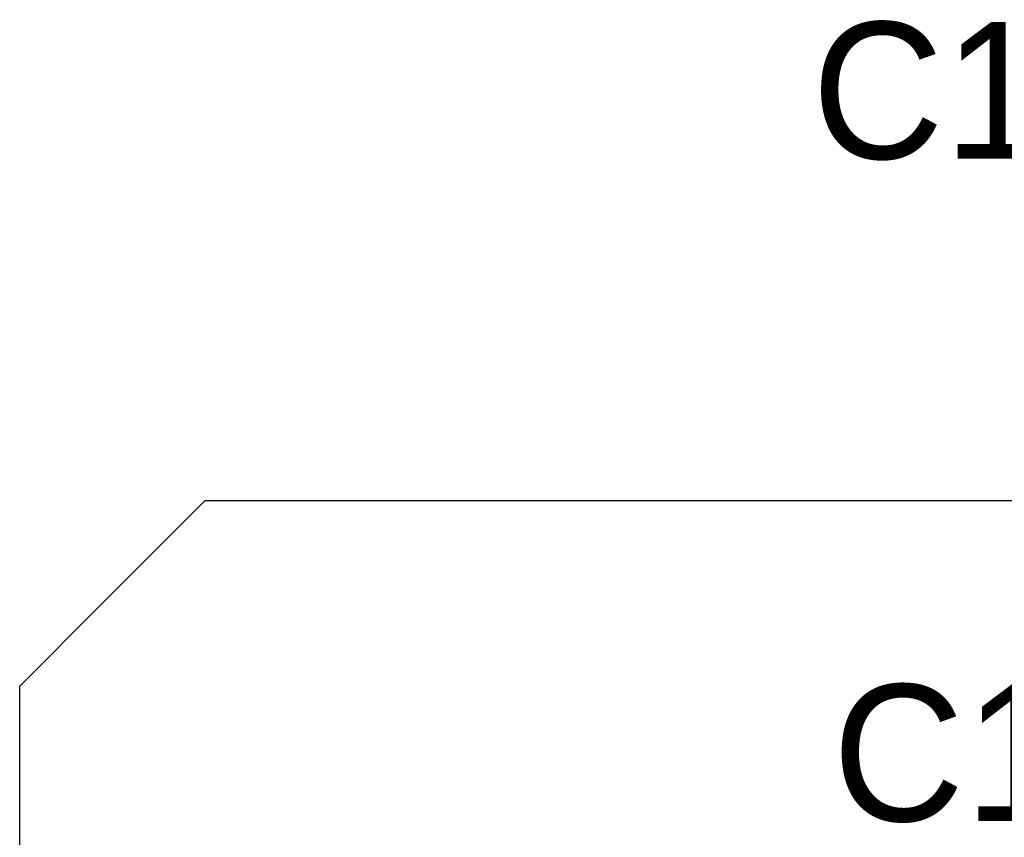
# Model space of a CAD drawing. Header units: millimetres. Extents: x 138 to 555, y 26 to 334.
# Tile 126 of 202: x 172.37 to 178.86, y 146.83 to 152.21. Entities that reach past the tile are written whole.
import ezdxf

# ---------------------------------------------------------------- set-up
doc = ezdxf.new("R2010")
doc.units = ezdxf.units.MM
doc.layers.add('MidLayer1', color=16, linetype='Continuous')
doc.layers.add('TopOverlay', color=2, linetype='Continuous')

msp = doc.modelspace()

# ---------------------------------------------------------------- linework, layer by layer
at = {"layer": 'MidLayer1'}
for p, q in [((172.9123, 148.3621), (173.5962, 149.046)), ((173.5962, 149.046), (178.9499, 149.046)), ((172.3735, 147.8233), (172.9123, 148.3621)), ((172.3735, 146.3158), (172.3735, 147.8233))]:
    msp.add_line(p, q, dxfattribs=at)

# ---------------------------------------------------------------- texts
at = {"layer": 'TopOverlay'}
for s, p in [('C100', (177.5921, 151.2964)), ('C102', (177.7278, 146.9341))]:
    msp.add_text(s, height=0.9, dxfattribs=at).set_placement(p)

doc.saveas('drawing.dxf')
